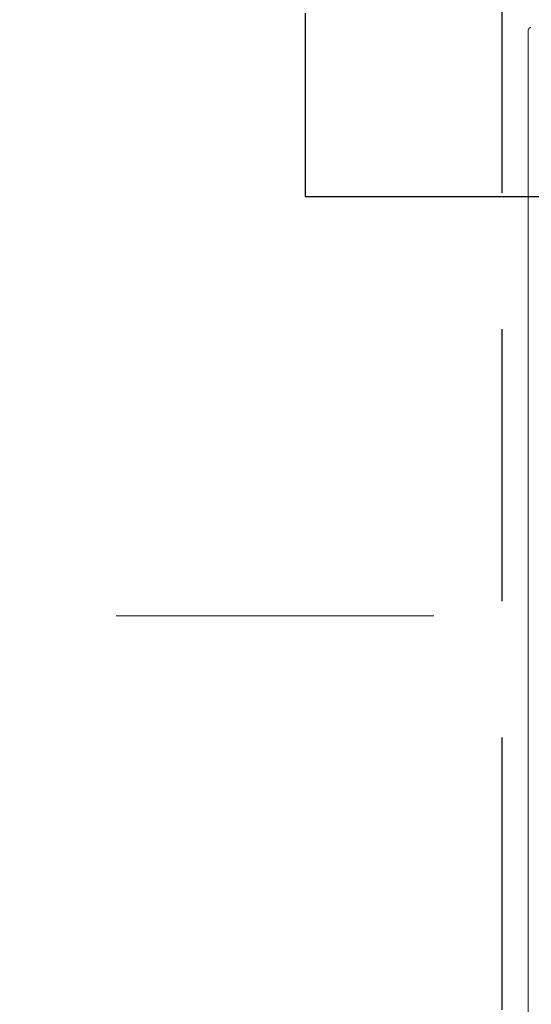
# Model space of a CAD drawing. Header units: inches. Extents: x 65192 to 78842, y -37594 to -36109.
# Tile 33 of 63: x 67285 to 67299, y -36692 to -36665. Entities that reach past the tile are written whole.
import ezdxf

# ---------------------------------------------------------------- set-up
doc = ezdxf.new("R2010")
doc.units = ezdxf.units.IN
doc.header["$MEASUREMENT"] = 0
doc.linetypes.add('HIDDEN', pattern=[0.375, 0.25, -0.125])
doc.layers.add('## 06 klimatyzator', color=30, linetype='Continuous', lineweight=15)
doc.layers.add('p--dach', color=7, linetype='Continuous', lineweight=30)
doc.layers.add('p--drzwi', color=7, linetype='Continuous')
doc.layers.add('p--podciąg', color=7, linetype='Continuous')

# ---------------------------------------------------------------- blocks, each defined once
blk = doc.blocks.new('drzwi-90-100')
for p, q in [((10.1, 2.525), (10.1, 87.375)), ((5.05, 2.525), (10.1, 2.525))]:
    blk.add_line(p, q)
blk.add_arc((10.8, 3.225), 84.153, 359.52334, 90.47666)
blk = doc.blocks.new('A$C66B7A3C4')
at = {"layer": '## 06 klimatyzator', "lineweight": 15}
for points, knots in [([(0.073, 86.972), (0.067, 86.971), (0.062, 86.969), (0.056, 86.966), (0.047, 86.961), (0.038, 86.954), (0.03, 86.946), (0.021, 86.937), (0.015, 86.927), (0.009, 86.915), (0.004, 86.903), (0, 86.891), (0.001, 86.878), (0.001, 86.876), (0.001, 86.874), (0.002, 86.872)], [0, 0, 0, 0, 1, 1, 1, 2, 2, 2, 3, 3, 3, 4, 4, 4, 5, 5, 5, 5]), ([(0.003, 86.874), (0.003, 86.176), (0.003, 85.478), (0.003, 84.78), (0.003, 84.041), (0.003, 83.301), (0.003, 82.562), (0.003, 81.869), (0.003, 81.176), (0.003, 80.483), (0.003, 79.836), (0.003, 79.189), (0.003, 78.541), (0.003, 77.94), (0.003, 77.339), (0.003, 76.738), (0.003, 76.183), (0.003, 75.627), (0.003, 75.072), (0.003, 74.563), (0.003, 74.054), (0.003, 73.544), (0.003, 73.177), (0.003, 72.809), (0.003, 72.441), (0.003, 72.101), (0.003, 71.762), (0.003, 71.422), (0.003, 71.111), (0.003, 70.8), (0.003, 70.489), (0.003, 70.206), (0.003, 69.923), (0.003, 69.641), (0.003, 69.386), (0.003, 69.132), (0.003, 68.878), (0.003, 68.642), (0.003, 68.406), (0.003, 68.17), (0.003, 67.91), (0.003, 67.651), (0.003, 67.391), (0.003, 67.019), (0.003, 66.648), (0.003, 66.276), (0.003, 65.858), (0.003, 65.44), (0.003, 65.022), (0.003, 64.558), (0.003, 64.094), (0.003, 63.63), (0.003, 63.12), (0.003, 62.61), (0.003, 62.1), (0.003, 61.544), (0.003, 60.987), (0.003, 60.431), (0.003, 59.829), (0.003, 59.226), (0.003, 58.624), (0.003, 57.975), (0.003, 57.326), (0.003, 56.678), (0.003, 56.043), (0.003, 55.407), (0.003, 54.772), (0.003, 54.098), (0.003, 53.424), (0.003, 52.751), (0.003, 52.038), (0.003, 51.325), (0.003, 50.612), (0.003, 49.861), (0.003, 49.109), (0.003, 48.358), (0.003, 47.568), (0.003, 46.777), (0.003, 45.987), (0.003, 45.158), (0.003, 44.329), (0.003, 43.5)], [0, 0, 0, 0, 1, 1, 1, 2, 2, 2, 3, 3, 3, 4, 4, 4, 5, 5, 5, 6, 6, 6, 7, 7, 7, 8, 8, 8, 9, 9, 9, 10, 10, 10, 11, 11, 11, 12, 12, 12, 13, 13, 13, 14, 14, 14, 15, 15, 15, 16, 16, 16, 17, 17, 17, 18, 18, 18, 19, 19, 19, 20, 20, 20, 21, 21, 21, 22, 22, 22, 23, 23, 23, 24, 24, 24, 25, 25, 25, 26, 26, 26, 27, 27, 27, 27])]:
    blk.add_open_spline(points, degree=3, knots=knots, dxfattribs=at)

msp = doc.modelspace()

# ---------------------------------------------------------------- linework, layer by layer
at = {"layer": 'p--dach', "linetype": 'HIDDEN', "lineweight": 20, "ltscale": 35}
msp.add_line((66434.14, -36681.75), (67714.14, -36681.75), dxfattribs=at)
msp.add_line((66434.14, -36681.75), (67714.14, -36681.75), dxfattribs=at)
at = {"layer": 'p--podciąg', "linetype": 'HIDDEN', "ltscale": 30}
msp.add_line((67297.89, -36760.1), (67297.89, -36660.1), dxfattribs=at)

# ---------------------------------------------------------------- block references
at = {"layer": '## 06 klimatyzator', "color": 2, "linetype": 'Continuous', "lineweight": 60}
msp.add_blockref('A$C66B7A3C4', (67298.61, -36752.511), dxfattribs=at)
at = {"layer": 'p--drzwi', "rotation": 270}
msp.add_blockref('drzwi-90-100', (67289.94, -36660.1), dxfattribs=at)

doc.saveas('drawing.dxf')
